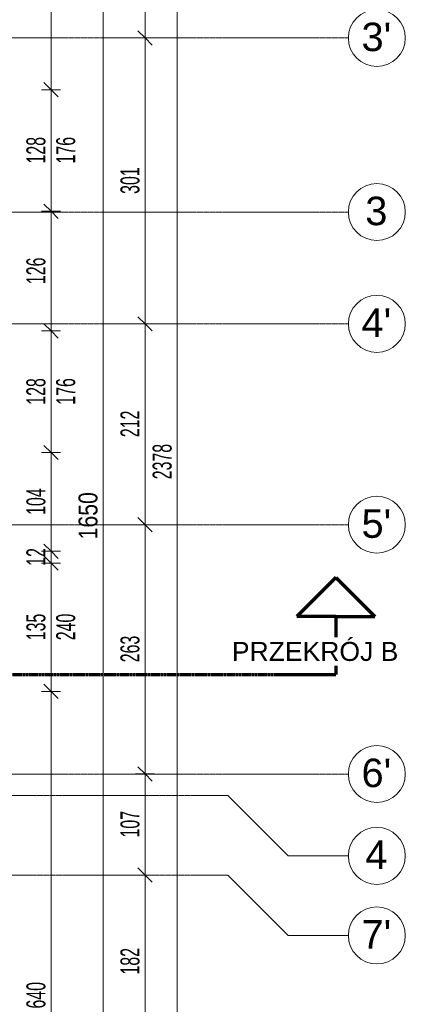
# Model space of a CAD drawing. Header units: millimetres. Extents: x -56965 to 15328, y -25411 to 16900.
# Tile 66 of 69: x -2176 to 1888, y -10734 to -367. Entities that reach past the tile are written whole.
import ezdxf

# ---------------------------------------------------------------- set-up
doc = ezdxf.new("R2010")
doc.units = ezdxf.units.MM
doc.linetypes.add('Kreska', pattern=[6.35, 3.175, -3.175])
doc.linetypes.add('Linia siatki', pattern=[22.225, 12.7, -3.175, 3.175, -3.175])
for name, color, linetype, lineweight in [('A-ANNO-DIMS', 7, 'Continuous', 5), ('A-ANNO-DIMS-100', 7, 'Continuous', 5), ('G-ANNO-SYMB', 7, 'Continuous', 5), ('S-GRID', 7, 'Continuous', 5), ('S-GRID-IDEN', 7, 'Continuous', 5)]:
    doc.layers.add(name, color=color, linetype=linetype, lineweight=lineweight)
doc.styles.add('Arial', font='arial.ttf', dxfattribs={"height": 200})
doc.styles.add('Arial_1', font='arial.ttf', dxfattribs={"width": 0.8, "height": 200})
doc.styles.add('Arial_2', font='arial.ttf', dxfattribs={"height": 300})
doc.styles.add('Arial_4', font='arial.ttf', dxfattribs={"width": 0.6, "height": 200})
doc.dimstyles.new('REVIT_standard', dxfattribs={"dimscale": 304.8, "dimtxt": 204.05188, "dimasz": 0.492126, "dimexe": 0.328084, "dimexo": 0.0625, "dimgap": 0, "dimtad": 1, "dimdec": 0, "dimlfac": 0.1, "dimzin": 0, "dimdsep": 46, "dimtxsty": 'Arial_1', "dimblk1": 'OBLIQUE', "dimblk2": 'OBLIQUE', "dimsah": 1, "dimcen": 0.09, "dimazin": 0, "dimtfac": 1, "dimtdec": 4, "dimtix": 1, "dimtmove": 0, "dimatfit": 3, "dimfxl": 0.328084, "dimfxlon": 1, "dimtvp": 1, "dimtolj": 1, "dimtzin": 0, "dimarcsym": 2})
doc.dimstyles.new('standard_wielkość_otworów', dxfattribs={"dimscale": 304.8, "dimtxt": 204.05188, "dimasz": 0.492126, "dimexe": 0.328084, "dimexo": 0.0625, "dimgap": 0, "dimtad": 1, "dimdec": 0, "dimlfac": 0.1, "dimzin": 0, "dimdsep": 46, "dimtxsty": 'Arial_4', "dimblk1": 'OBLIQUE', "dimblk2": 'OBLIQUE', "dimsah": 1, "dimcen": 0.09, "dimazin": 0, "dimtfac": 1, "dimtdec": 4, "dimtix": 1, "dimtmove": 0, "dimatfit": 3, "dimfxl": 0.328084, "dimfxlon": 1, "dimtvp": 1, "dimtolj": 1, "dimtzin": 0, "dimarcsym": 2})

# ---------------------------------------------------------------- blocks, each defined once
blk = doc.blocks.new('Przekrój - znacznik przekroju strzałka-348499-PARTER')
at = {"layer": 'G-ANNO-SYMB', "lineweight": 70}
for p, q in [((-6, 10.22), (-10.11, 6.11)), ((-6, 10.22), (-1.89, 6.11)), ((-6, 6.11), (-10.11, 6.11)), ((-6, 6.11), (-6, 0)), ((-6, 6.11), (-1.89, 6.11)), ((0, 0), (-6, 0))]:
    blk.add_line(p, q, dxfattribs=at)
blk = doc.blocks.new('Siatka - SOsi_Sybol osi-348494-PARTER')
at = {"layer": 'S-GRID-IDEN', "color": 142, "true_color": 0x0080c0}
blk.add_circle((0, 0), 3, dxfattribs=at)
blk = doc.blocks.new('DIMBLOCK12-PARTER')
at = {"layer": 'A-ANNO-DIMS-100', "color": 250, "true_color": 0x303030, "transparency": 16777216}
for p, q in [((-1296, 2656), (-1371, 2731)), ((-1296, 2656), (-1396, 2656)), ((-1296, -13844), (-1296, 2656)), ((-1296, 2656), (-1221, 2581)), ((-1296, 2656), (-1196, 2656)), ((-1296, -13844), (-1371, -13769)), ((-1296, -13844), (-1396, -13844)), ((-1296, -13844), (-1221, -13919)), ((-1296, -13844), (-1196, -13844))]:
    blk.add_line(p, q, dxfattribs=at)
at = {"layer": 'A-ANNO-DIMS-100', "color": 0, "transparency": 16777216, "insert": (-1556, -5839), "char_height": 200, "width": 587.67, "attachment_point": 1, "rotation": 90, "line_spacing_factor": 0.941778, "style": 'Arial_1'}
blk.add_mtext('1650', dxfattribs=at)
blk = doc.blocks.new('_Oblique')
at = {"color": 0, "linetype": 'ByBlock', "lineweight": -2}
blk.add_line((-0.5, -0.5), (0.5, 0.5), dxfattribs=at)
blk = doc.blocks.new('DIMBLOCK166-PARTER')
at = {"layer": 'A-ANNO-DIMS-100', "color": 250, "true_color": 0x303030, "transparency": 16777216}
for p, q in [((-1845, 2606), (-1945, 2606)), ((-1845, 2606), (-1920, 2681)), ((-1845, 2606), (-1845, -1104)), ((-1845, 2606), (-1770, 2531)), ((-1845, 2606), (-1745, 2606)), ((-1845, -1104), (-1920, -1029)), ((-1845, -1104), (-1945, -1104)), ((-1845, -1104), (-1770, -1179)), ((-1845, -1104), (-1745, -1104))]:
    blk.add_line(p, q, dxfattribs=at)
at = {"layer": 'A-ANNO-DIMS-100', "color": 0, "transparency": 16777216, "insert": (-2105, 614), "char_height": 200, "width": 327.74, "attachment_point": 1, "rotation": 90, "line_spacing_factor": 0.941778, "style": 'Arial_4'}
blk.add_mtext('371', dxfattribs=at)
blk = doc.blocks.new('DIMBLOCK167-PARTER')
at = {"layer": 'A-ANNO-DIMS-100', "color": 250, "true_color": 0x303030, "transparency": 16777216}
for p, q in [((-1845, -1104), (-1920, -1029)), ((-1845, -1104), (-1945, -1104)), ((-1845, -1104), (-1845, -2384)), ((-1845, -1104), (-1770, -1179)), ((-1845, -1104), (-1745, -1104)), ((-1845, -2384), (-1945, -2384)), ((-1845, -2384), (-1920, -2309)), ((-1845, -2384), (-1770, -2459)), ((-1845, -2384), (-1745, -2384))]:
    blk.add_line(p, q, dxfattribs=at)
at = {"layer": 'A-ANNO-DIMS-100', "color": 0, "transparency": 16777216, "char_height": 200, "width": 327.74, "attachment_point": 1, "rotation": 90, "line_spacing_factor": 0.941778, "style": 'Arial_4'}
for s, insert in [('128', (-2105, -1881)), ('176', (-1791, -1881))]:
    blk.add_mtext(s, dxfattribs=dict(at, insert=insert))
blk = doc.blocks.new('DIMBLOCK168-PARTER')
at = {"layer": 'A-ANNO-DIMS-100', "color": 250, "true_color": 0x303030, "transparency": 16777216}
for p, q in [((-1845, -2384), (-1945, -2384)), ((-1845, -2384), (-1920, -2309)), ((-1845, -2384), (-1845, -3644)), ((-1845, -2384), (-1770, -2459)), ((-1845, -2384), (-1745, -2384)), ((-1845, -3644), (-1920, -3569)), ((-1845, -3644), (-1945, -3644)), ((-1845, -3644), (-1770, -3719)), ((-1845, -3644), (-1745, -3644))]:
    blk.add_line(p, q, dxfattribs=at)
at = {"layer": 'A-ANNO-DIMS-100', "color": 0, "transparency": 16777216, "insert": (-2105, -3151), "char_height": 200, "width": 327.74, "attachment_point": 1, "rotation": 90, "line_spacing_factor": 0.941778, "style": 'Arial_4'}
blk.add_mtext('126', dxfattribs=at)
blk = doc.blocks.new('DIMBLOCK169-PARTER')
at = {"layer": 'A-ANNO-DIMS-100', "color": 250, "true_color": 0x303030, "transparency": 16777216}
for p, q in [((-1845, -3644), (-1920, -3569)), ((-1845, -3644), (-1945, -3644)), ((-1845, -3644), (-1845, -4924)), ((-1845, -3644), (-1770, -3719)), ((-1845, -3644), (-1745, -3644)), ((-1845, -4924), (-1920, -4849)), ((-1845, -4924), (-1945, -4924)), ((-1845, -4924), (-1770, -4999)), ((-1845, -4924), (-1745, -4924))]:
    blk.add_line(p, q, dxfattribs=at)
at = {"layer": 'A-ANNO-DIMS-100', "color": 0, "transparency": 16777216, "char_height": 200, "width": 327.74, "attachment_point": 1, "rotation": 90, "line_spacing_factor": 0.941778, "style": 'Arial_4'}
for s, insert in [('128', (-2105, -4421)), ('176', (-1791, -4421))]:
    blk.add_mtext(s, dxfattribs=dict(at, insert=insert))
blk = doc.blocks.new('DIMBLOCK170-PARTER')
at = {"layer": 'A-ANNO-DIMS-100', "color": 250, "true_color": 0x303030, "transparency": 16777216}
for p, q in [((-1845, -4924), (-1920, -4849)), ((-1845, -4924), (-1945, -4924)), ((-1845, -4924), (-1845, -5964)), ((-1845, -4924), (-1770, -4999)), ((-1845, -4924), (-1745, -4924)), ((-1845, -5964), (-1920, -5889)), ((-1845, -5964), (-1945, -5964)), ((-1845, -5964), (-1770, -6039)), ((-1845, -5964), (-1745, -5964))]:
    blk.add_line(p, q, dxfattribs=at)
at = {"layer": 'A-ANNO-DIMS-100', "color": 0, "transparency": 16777216, "insert": (-2105, -5581), "char_height": 200, "width": 327.74, "attachment_point": 1, "rotation": 90, "line_spacing_factor": 0.941778, "style": 'Arial_4'}
blk.add_mtext('104', dxfattribs=at)
blk = doc.blocks.new('DIMBLOCK171-PARTER')
at = {"layer": 'A-ANNO-DIMS-100', "color": 250, "true_color": 0x303030, "transparency": 16777216}
for p, q in [((-1845, -5964), (-1920, -5889)), ((-1845, -5964), (-1945, -5964)), ((-1845, -5964), (-1845, -6088)), ((-1845, -5964), (-1770, -6039)), ((-1845, -5964), (-1745, -5964)), ((-1845, -6088), (-1945, -6088)), ((-1845, -6088), (-1920, -6013)), ((-1845, -6088), (-1770, -6163)), ((-1845, -6088), (-1745, -6088))]:
    blk.add_line(p, q, dxfattribs=at)
at = {"layer": 'A-ANNO-DIMS-100', "color": 0, "transparency": 16777216, "insert": (-2105, -6117), "char_height": 200, "width": 218.49, "attachment_point": 1, "rotation": 90, "line_spacing_factor": 0.941778, "style": 'Arial_4'}
blk.add_mtext('12', dxfattribs=at)
blk = doc.blocks.new('DIMBLOCK172-PARTER')
at = {"layer": 'A-ANNO-DIMS-100', "color": 250, "true_color": 0x303030, "transparency": 16777216}
for p, q in [((-1845, -6088), (-1945, -6088)), ((-1845, -6088), (-1920, -6013)), ((-1845, -6088), (-1845, -7440)), ((-1845, -6088), (-1770, -6163)), ((-1845, -6088), (-1745, -6088)), ((-1845, -7440), (-1945, -7440)), ((-1845, -7440), (-1920, -7365)), ((-1845, -7440), (-1770, -7515)), ((-1845, -7440), (-1745, -7440))]:
    blk.add_line(p, q, dxfattribs=at)
at = {"layer": 'A-ANNO-DIMS-100', "color": 0, "transparency": 16777216, "char_height": 200, "width": 327.74, "attachment_point": 1, "rotation": 90, "line_spacing_factor": 0.941778, "style": 'Arial_4'}
for s, insert in [('135', (-2105, -6901)), ('240', (-1791, -6901))]:
    blk.add_mtext(s, dxfattribs=dict(at, insert=insert))
blk = doc.blocks.new('DIMBLOCK173-PARTER')
at = {"layer": 'A-ANNO-DIMS-100', "color": 250, "true_color": 0x303030, "transparency": 16777216}
for p, q in [((-1845, -7440), (-1945, -7440)), ((-1845, -7440), (-1920, -7365)), ((-1845, -7440), (-1845, -13844)), ((-1845, -7440), (-1770, -7515)), ((-1845, -7440), (-1745, -7440)), ((-1845, -13844), (-1920, -13769)), ((-1845, -13844), (-1945, -13844)), ((-1845, -13844), (-1770, -13919)), ((-1845, -13844), (-1745, -13844))]:
    blk.add_line(p, q, dxfattribs=at)
at = {"layer": 'A-ANNO-DIMS-100', "color": 0, "transparency": 16777216, "insert": (-2105, -10779), "char_height": 200, "width": 327.74, "attachment_point": 1, "rotation": 90, "line_spacing_factor": 0.941778, "style": 'Arial_4'}
blk.add_mtext('640', dxfattribs=at)
blk = doc.blocks.new('DIMBLOCK175-PARTER')
at = {"layer": 'A-ANNO-DIMS-100', "color": 250, "true_color": 0x303030, "transparency": 16777216}
for p, q in [((-515, 6866), (-615, 6866)), ((-515, 6866), (-590, 6941)), ((-515, -16914), (-515, 6866)), ((-515, 6866), (-440, 6791)), ((-515, 6866), (-415, 6866)), ((-515, -16914), (-590, -16839)), ((-515, -16914), (-615, -16914)), ((-515, -16914), (-440, -16989)), ((-515, -16914), (-415, -16914))]:
    blk.add_line(p, q, dxfattribs=at)
at = {"layer": 'A-ANNO-DIMS-100', "color": 0, "transparency": 16777216, "insert": (-775, -5206), "char_height": 200, "width": 436.98, "attachment_point": 1, "rotation": 90, "line_spacing_factor": 0.941778, "style": 'Arial_4'}
blk.add_mtext('2378', dxfattribs=at)
blk = doc.blocks.new('DIMBLOCK288-PARTER')
at = {"layer": 'A-ANNO-DIMS-100', "color": 250, "true_color": 0x303030, "transparency": 16777216}
for p, q in [((-855, 2376), (-930, 2451)), ((-855, 2376), (-955, 2376)), ((-855, 2376), (-855, -559)), ((-855, 2376), (-780, 2301)), ((-855, 2376), (-755, 2376)), ((-855, -559), (-930, -484)), ((-855, -559), (-955, -559)), ((-855, -559), (-780, -634)), ((-855, -559), (-755, -559))]:
    blk.add_line(p, q, dxfattribs=at)
at = {"layer": 'A-ANNO-DIMS-100', "color": 0, "transparency": 16777216, "insert": (-1114, 772), "char_height": 200, "width": 327.74, "attachment_point": 1, "rotation": 90, "line_spacing_factor": 0.941778, "style": 'Arial_4'}
blk.add_mtext('294', dxfattribs=at)
blk = doc.blocks.new('DIMBLOCK289-PARTER')
at = {"layer": 'A-ANNO-DIMS-100', "color": 250, "true_color": 0x303030, "transparency": 16777216}
for p, q in [((-855, -559), (-930, -484)), ((-855, -559), (-955, -559)), ((-855, -559), (-855, -3569)), ((-855, -559), (-780, -634)), ((-855, -559), (-755, -559)), ((-855, -3569), (-930, -3494)), ((-855, -3569), (-955, -3569)), ((-855, -3569), (-780, -3644)), ((-855, -3569), (-755, -3569))]:
    blk.add_line(p, q, dxfattribs=at)
at = {"layer": 'A-ANNO-DIMS-100', "color": 0, "transparency": 16777216, "insert": (-1114, -2201), "char_height": 200, "width": 327.74, "attachment_point": 1, "rotation": 90, "line_spacing_factor": 0.941778, "style": 'Arial_4'}
blk.add_mtext('301', dxfattribs=at)
blk = doc.blocks.new('DIMBLOCK290-PARTER')
at = {"layer": 'A-ANNO-DIMS-100', "color": 250, "true_color": 0x303030, "transparency": 16777216}
for p, q in [((-855, -3569), (-930, -3494)), ((-855, -3569), (-955, -3569)), ((-855, -3569), (-855, -5684)), ((-855, -3569), (-780, -3644)), ((-855, -3569), (-755, -3569)), ((-855, -5684), (-955, -5684)), ((-855, -5684), (-930, -5609)), ((-855, -5684), (-780, -5759)), ((-855, -5684), (-755, -5684))]:
    blk.add_line(p, q, dxfattribs=at)
at = {"layer": 'A-ANNO-DIMS-100', "color": 0, "transparency": 16777216, "insert": (-1114, -4763), "char_height": 200, "width": 327.74, "attachment_point": 1, "rotation": 90, "line_spacing_factor": 0.941778, "style": 'Arial_4'}
blk.add_mtext('212', dxfattribs=at)
blk = doc.blocks.new('DIMBLOCK291-PARTER')
at = {"layer": 'A-ANNO-DIMS-100', "color": 250, "true_color": 0x303030, "transparency": 16777216}
for p, q in [((-855, -5684), (-955, -5684)), ((-855, -5684), (-930, -5609)), ((-855, -5684), (-855, -8309)), ((-855, -5684), (-780, -5759)), ((-855, -5684), (-755, -5684)), ((-855, -8309), (-930, -8234)), ((-855, -8309), (-955, -8309)), ((-855, -8309), (-780, -8384)), ((-855, -8309), (-755, -8309))]:
    blk.add_line(p, q, dxfattribs=at)
at = {"layer": 'A-ANNO-DIMS-100', "color": 0, "transparency": 16777216, "insert": (-1114, -7133), "char_height": 200, "width": 327.74, "attachment_point": 1, "rotation": 90, "line_spacing_factor": 0.941778, "style": 'Arial_4'}
blk.add_mtext('263', dxfattribs=at)
blk = doc.blocks.new('DIMBLOCK292-PARTER')
at = {"layer": 'A-ANNO-DIMS-100', "color": 250, "true_color": 0x303030, "transparency": 16777216}
for p, q in [((-855, -8309), (-930, -8234)), ((-855, -8309), (-955, -8309)), ((-855, -8309), (-855, -9374)), ((-855, -8309), (-780, -8384)), ((-855, -8309), (-755, -8309)), ((-855, -9374), (-930, -9299)), ((-855, -9374), (-955, -9374)), ((-855, -9374), (-780, -9449)), ((-855, -9374), (-755, -9374))]:
    blk.add_line(p, q, dxfattribs=at)
at = {"layer": 'A-ANNO-DIMS-100', "color": 0, "transparency": 16777216, "insert": (-1114, -8978), "char_height": 200, "width": 327.74, "attachment_point": 1, "rotation": 90, "line_spacing_factor": 0.941778, "style": 'Arial_4'}
blk.add_mtext('107', dxfattribs=at)
blk = doc.blocks.new('DIMBLOCK293-PARTER')
at = {"layer": 'A-ANNO-DIMS-100', "color": 250, "true_color": 0x303030, "transparency": 16777216}
for p, q in [((-855, -9374), (-930, -9299)), ((-855, -9374), (-955, -9374)), ((-855, -9374), (-855, -11194)), ((-855, -9374), (-780, -9449)), ((-855, -9374), (-755, -9374)), ((-855, -11194), (-955, -11194)), ((-855, -11194), (-930, -11119)), ((-855, -11194), (-780, -11269)), ((-855, -11194), (-755, -11194))]:
    blk.add_line(p, q, dxfattribs=at)
at = {"layer": 'A-ANNO-DIMS-100', "color": 0, "transparency": 16777216, "insert": (-1114, -10421), "char_height": 200, "width": 327.74, "attachment_point": 1, "rotation": 90, "line_spacing_factor": 0.941778, "style": 'Arial_4'}
blk.add_mtext('182', dxfattribs=at)

msp = doc.modelspace()

# ---------------------------------------------------------------- linework, layer by layer
at = {"layer": 'G-ANNO-SYMB', "linetype": 'Kreska', "lineweight": 70}
msp.add_line((-55297.31464, -7263.09522), (555.43524, -7263.09522), dxfattribs=at)
at = {"layer": 'S-GRID', "linetype": 'Linia siatki'}
for p, q in [((-55866.74056, -559.40745), (1287.74041, -559.40745)), ((-55866.74056, -2392.40745), (1287.74041, -2392.40745)), ((-55866.74056, -3569.40745), (1287.74041, -3569.40745)), ((-55866.74056, -5684.40745), (1287.74041, -5684.40745)), ((-55866.74056, -8309.40745), (1287.74041, -8309.40745)), ((-54596.74056, -8536.40745), (17.74041, -8536.40745)), ((-54596.74056, -9374.40745), (17.74041, -9374.40745))]:
    msp.add_line(p, q, dxfattribs=at)
at = {"layer": 'S-GRID'}
for p, q in [((17.74041, -8536.40745), (652.74041, -9171.40745)), ((652.74041, -9171.40745), (1287.74041, -9171.40745)), ((17.74041, -9374.40745), (652.74041, -10009.40745)), ((652.74041, -10009.40745), (1287.74041, -10009.40745))]:
    msp.add_line(p, q, dxfattribs=at)

# ---------------------------------------------------------------- block references
at = {"layer": 'G-ANNO-SYMB', "lineweight": 70, "extrusion": (0, 0, -1), "xscale": 99.99999999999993, "yscale": 99.99999999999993, "zscale": 99.99999999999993}
msp.add_blockref('Przekrój - znacznik przekroju strzałka-348499-PARTER', (-555.43524, -7263.09522), dxfattribs=at)
at = {"layer": 'S-GRID-IDEN', "color": 142, "true_color": 0x0080c0, "xscale": 99.99999999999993, "yscale": 99.99999999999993, "zscale": 99.99999999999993, "rotation": 269.9999999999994}
for p in [(1587.74041, -559.40745), (1587.74041, -2392.40745), (1587.74041, -3569.40745), (1587.74041, -5684.40745), (1587.74041, -8309.40745), (1587.74041, -9171.40745), (1587.74041, -10009.40745)]:
    msp.add_blockref('Siatka - SOsi_Sybol osi-348494-PARTER', p, dxfattribs=at)

# ---------------------------------------------------------------- texts
at = {"layer": 'S-GRID-IDEN', "color": 142, "true_color": 0x0080c0, "char_height": 300, "attachment_point": 1, "style": 'Arial_2'}
for s, insert, width in [("3'", (1426.195, -397.51464), 384.81), ('\\fArial|b0|i0|c238|p34|;3', (1465.695, -2230.51464), 288.6075), ("4'", (1426.195, -3407.51464), 384.81), ("5'", (1426.195, -5522.51464), 384.81), ("6'", (1426.195, -8147.51464), 384.81), ('\\fArial|b0|i0|c238|p34|;4', (1465.695, -9009.51464), 288.6075), ("7'", (1426.195, -9847.51464), 384.81)]:
    msp.add_mtext(s, dxfattribs=dict(at, insert=insert, width=width))

# ---------------------------------------------------------------- dimensions: what is measured, and where the dimension line sits
at = {"layer": 'A-ANNO-DIMS', "color": 250, "true_color": 0x303030}
for base, p1, p2, dimstyle, override, picture, middle in [((-515.15199, 6865.59255), (-615.15199, -16914.40745), (-615.15199, 6865.59255), 'standard_wielkość_otworów', {"dimpost": '<>', "dimfxl": 23780}, 'DIMBLOCK175-PARTER', (-617.3348, -5024.40745)), ((-1296.33704, 2655.59255), (-1396.33704, -13844.40745), (-1396.33704, 2655.59255), 'REVIT_standard', {"dimpost": '<>', "dimfxl": 16500}, 'DIMBLOCK12-PARTER', (-1398.45164, -5594.40745)), ((-1845.00701, -1104.40745), (-1945.00701, 2605.59255), (-1945.00701, -1104.40745), 'standard_wielkość_otworów', {"dimpost": '<>', "dimfxl": 3710}, 'DIMBLOCK166-PARTER', (-1947.18982, 750.59255)), ((-854.5503667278, -559.4074520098), (-754.5503667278, 2375.5925479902), (-754.5503667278, -559.4074520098), 'standard_wielkość_otworów', {"dimpost": '<>', "dimfxl": 2935}, 'DIMBLOCK288-PARTER', (-956.6649648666, 908.0925479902)), ((-854.55037, -3569.40745), (-754.55037, -559.40745), (-754.55037, -3569.40745), 'standard_wielkość_otworów', {"dimpost": '<>', "dimfxl": 3010}, 'DIMBLOCK289-PARTER', (-956.73318, -2064.40745)), ((-1845.00701, -3644.40745), (-1945.00701, -2384.40745), (-1945.00701, -3644.40745), 'standard_wielkość_otworów', {"dimpost": '<>', "dimfxl": 1260}, 'DIMBLOCK168-PARTER', (-1947.12161, -3014.40745)), ((-854.5503667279, -5684.4074520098), (-754.5503667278, -3569.4074520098), (-754.5503667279, -5684.4074520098), 'standard_wielkość_otworów', {"dimpost": '<>', "dimfxl": 2115}, 'DIMBLOCK290-PARTER', (-954.9596442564, -4626.9074520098)), ((-1845.00701, -5964.40745), (-1945.00701, -4924.40745), (-1945.00701, -5964.40745), 'standard_wielkość_otworów', {"dimpost": '<>', "dimfxl": 1040}, 'DIMBLOCK170-PARTER', (-1947.12161, -5444.40745)), ((-854.5503667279, -8309.4074520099), (-754.5503667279, -5684.4074520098), (-754.5503667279, -8309.4074520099), 'standard_wielkość_otworów', {"dimpost": '<>', "dimfxl": 2625}, 'DIMBLOCK291-PARTER', (-956.733177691, -6996.9074520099)), ((-1845.00701, -6088.40745), (-1945.00701, -5964.40745), (-1945.00701, -6088.40745), 'standard_wielkość_otworów', {"dimpost": '<>', "dimfxl": 124}, 'DIMBLOCK171-PARTER', (-1945.41629, -6026.40745)), ((-1845.00701, -13844.40745), (-1945.00701, -7440.40745), (-1945.00701, -13844.40745), 'standard_wielkość_otworów', {"dimpost": '<>', "dimfxl": 6404}, 'DIMBLOCK173-PARTER', (-1947.12161, -10642.40745)), ((-854.5503667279, -9374.4074520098), (-754.5503667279, -8309.4074520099), (-754.5503667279, -9374.4074520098), 'standard_wielkość_otworów', {"dimpost": '<>', "dimfxl": 1065}, 'DIMBLOCK292-PARTER', (-956.6649648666, -8841.9074520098)), ((-854.55037, -11194.40745), (-754.55037, -9374.40745), (-754.55037, -11194.40745), 'standard_wielkość_otworów', {"dimpost": '<>', "dimfxl": 1820}, 'DIMBLOCK293-PARTER', (-956.66496, -10284.40745))]:
    dim = msp.add_linear_dim(base=base, p1=p1, p2=p2, angle=90, dimstyle=dimstyle, override=override, dxfattribs=at)
    dim.commit()
    dim.dimension.update_dxf_attribs({"geometry": picture, "text_midpoint": middle})
for base, p1, p2, text, override, picture, middle in [((-1845.00701, -2384.40745), (-1945.00701, -1104.40745), (-1945.00701, -2384.40745), '<>\\X176', {"dimpost": '<>', "dimfxl": 1280}, 'DIMBLOCK167-PARTER', (-1845.00701, -1744.40745)), ((-1845.00701, -4924.40745), (-1945.00701, -3644.40745), (-1945.00701, -4924.40745), '<>\\X176', {"dimpost": '<>', "dimfxl": 1280}, 'DIMBLOCK169-PARTER', (-1845.00701, -4284.40745)), ((-1845.00701, -7440.40745), (-1945.00701, -6088.40745), (-1945.00701, -7440.40745), '<>\\X240', {"dimpost": '<>', "dimfxl": 1352}, 'DIMBLOCK172-PARTER', (-1845.00701, -6764.40745))]:
    dim = msp.add_linear_dim(base=base, p1=p1, p2=p2, angle=90, text=text, dimstyle='standard_wielkość_otworów', override=override, dxfattribs=at)
    dim.commit()
    dim.dimension.update_dxf_attribs({"geometry": picture, "text_midpoint": middle})

# ---------------------------------------------------------------- next in the draw order: texts
at = {"layer": 'G-ANNO-SYMB', "insert": (60.12003, -6918.79989), "char_height": 200, "width": 2172.573125, "attachment_point": 1, "style": 'Arial', "bg_fill": 3, "box_fill_scale": 1.25, "bg_fill_color": 256, "bg_fill_true_color": 13158600, "bg_fill_transparency": 0}
msp.add_mtext('PRZEKRÓJ B', dxfattribs=at)

doc.saveas('drawing.dxf')
